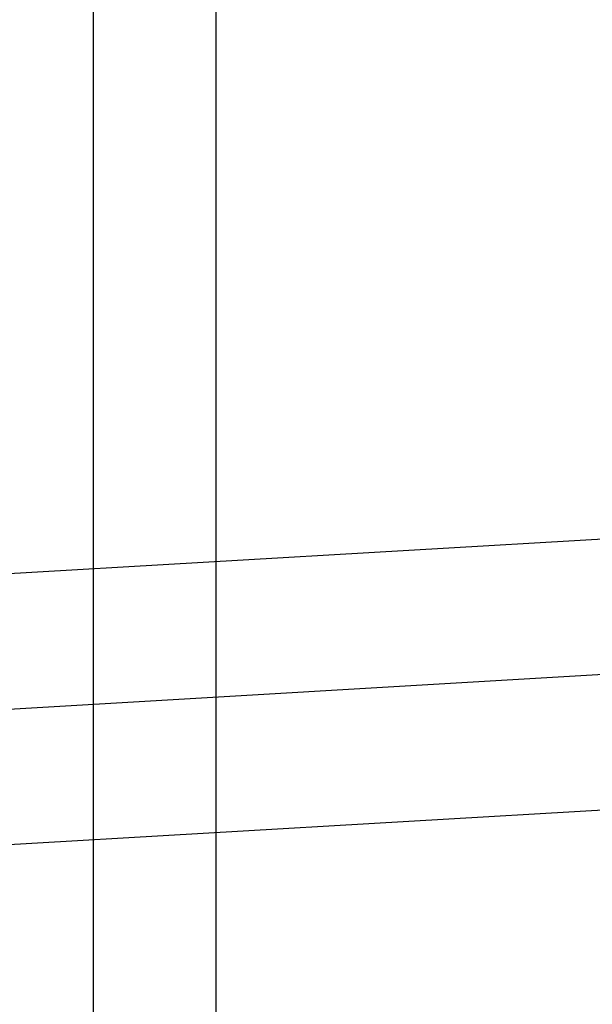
# Model space of a CAD drawing. Header units: inches. Extents: x 0 to 204, y 0 to 132.
# Tile 90 of 113: x 120.2128 to 120.2945, y 49.1391 to 49.2797. Entities that reach past the tile are written whole.
import ezdxf

# ---------------------------------------------------------------- set-up
doc = ezdxf.new("R2010")
doc.units = ezdxf.units.IN
doc.header["$LTSCALE"] = 11.243375
doc.header["$MEASUREMENT"] = 0
doc.linetypes.add('HIDDEN', pattern=[0.2, 0.1, -0.1])
doc.layers.add('DEFAULT_2', color=8, linetype='HIDDEN')

msp = doc.modelspace()

# ---------------------------------------------------------------- linework, layer by layer
at = {"layer": 'DEFAULT_2', "color": 8, "linetype": 'HIDDEN'}
for p, q in [((120.24079, 52.4267), (120.24079, 46.92619)), ((120.22329, 49.94452), (120.22329, 48.97452)), ((119.927, 49.18404), (120.35296, 49.2089)), ((119.85974, 49.16078), (120.39762, 49.19218)), ((119.86087, 49.14152), (120.39874, 49.17291))]:
    msp.add_line(p, q, dxfattribs=at)

doc.saveas('drawing.dxf')
